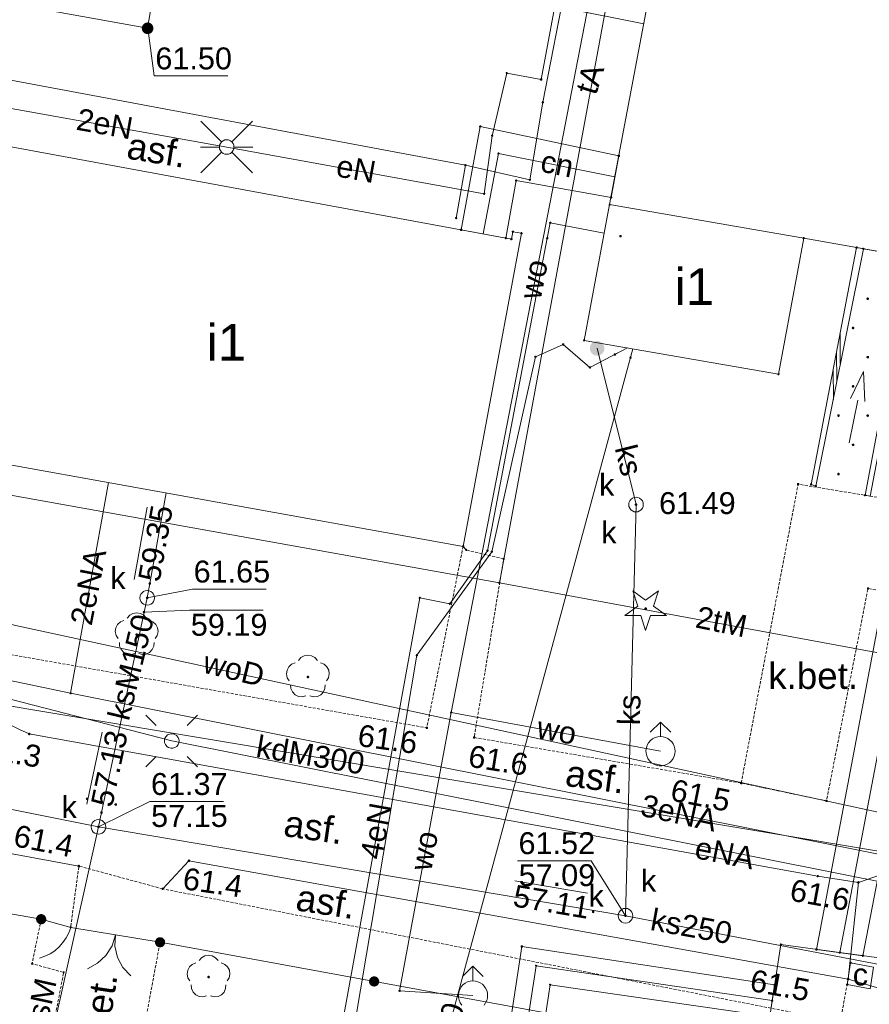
# Paper-space layout 'A-01 PLAN SYTUACYJNY' of a CAD drawing. Header units: millimetres. Extents: x 0 to 900, y 0 to 750.
# Tile 59 of 105: x 584 to 643, y 310 to 377. Entities that reach past the tile are written whole.
import ezdxf
from ezdxf.xclip import XClip

# ---------------------------------------------------------------- set-up
doc = ezdxf.new("R2010")
doc.units = ezdxf.units.MM
doc.header["$MEASUREMENT"] = 0
doc.header["$XCLIPFRAME"] = 0
doc.linetypes.add('PRZER2-1', pattern=[1.5, 1, -0.5])
doc.linetypes.add('PRZER3-1', pattern=[4000, 3000, -1000])
doc.layers.add('A_mapa_Nr_pióra__2', color=8, linetype='Continuous', lineweight=13)
doc.layers.add('A_podrys', color=7, linetype='Continuous')
doc.styles.add('STYL_AUTOMATYCZNY_1', font='arial.ttf')

# ---------------------------------------------------------------- blocks, each defined once
blk = doc.blocks.new('Rysunek_3_3', base_point=(-1239.757, 488.381))
at = {"layer": 'A_mapa_Nr_pióra__2', "linetype": 'Continuous', "lineweight": 13}
for points in [[(593.326, 377.276), (593.224, 377.3), (593.12, 377.297), (593.02, 377.267), (592.931, 377.212), (592.859, 377.136), (592.81, 377.044), (592.786, 376.942), (592.79, 376.838), (592.82, 376.738), (592.875, 376.649), (592.951, 376.577), (593.043, 376.528), (593.144, 376.504), (593.249, 376.507), (593.349, 376.538), (593.438, 376.593), (593.509, 376.669), (593.558, 376.761), (593.582, 376.862), (593.579, 376.967), (593.549, 377.067), (593.494, 377.155), (593.418, 377.227)], [(593.094, 376.902), (593.097, 376.879), (593.106, 376.857), (593.121, 376.839), (593.139, 376.824), (593.161, 376.815), (593.184, 376.812), (593.208, 376.815), (593.229, 376.824), (593.248, 376.839), (593.262, 376.857), (593.271, 376.879), (593.274, 376.902), (593.271, 376.925), (593.262, 376.947), (593.248, 376.966), (593.229, 376.98), (593.208, 376.989), (593.184, 376.992), (593.161, 376.989), (593.139, 376.98), (593.121, 376.966), (593.106, 376.947), (593.097, 376.925)], [(642.388, 358.389), (642.391, 358.366), (642.4, 358.344), (642.414, 358.325), (642.433, 358.311), (642.455, 358.302), (642.478, 358.299), (642.501, 358.302), (642.523, 358.311), (642.542, 358.325), (642.556, 358.344), (642.565, 358.366), (642.568, 358.389), (642.565, 358.412), (642.556, 358.434), (642.542, 358.453), (642.523, 358.467), (642.501, 358.476), (642.478, 358.479), (642.455, 358.476), (642.433, 358.467), (642.414, 358.453), (642.4, 358.434), (642.391, 358.412)], [(641.388, 356.389), (641.391, 356.366), (641.4, 356.344), (641.414, 356.325), (641.433, 356.311), (641.455, 356.302), (641.478, 356.299), (641.501, 356.302), (641.523, 356.311), (641.542, 356.325), (641.556, 356.344), (641.565, 356.366), (641.568, 356.389), (641.565, 356.412), (641.556, 356.434), (641.542, 356.453), (641.523, 356.467), (641.501, 356.476), (641.478, 356.479), (641.455, 356.476), (641.433, 356.467), (641.414, 356.453), (641.4, 356.434), (641.391, 356.412)], [(623.457, 354.995), (623.474, 354.866), (623.524, 354.745), (623.604, 354.642), (623.707, 354.562), (623.828, 354.513), (623.957, 354.495), (624.087, 354.513), (624.207, 354.562), (624.311, 354.642), (624.39, 354.745), (624.44, 354.866), (624.457, 354.995), (624.44, 355.125), (624.39, 355.245), (624.311, 355.349), (624.207, 355.428), (624.087, 355.478), (623.957, 355.495), (623.828, 355.478), (623.707, 355.428), (623.604, 355.349), (623.524, 355.245), (623.474, 355.125)], [(642.388, 354.389), (642.391, 354.366), (642.4, 354.344), (642.414, 354.325), (642.433, 354.311), (642.455, 354.302), (642.478, 354.299), (642.501, 354.302), (642.523, 354.311), (642.542, 354.325), (642.556, 354.344), (642.565, 354.366), (642.568, 354.389), (642.565, 354.412), (642.556, 354.434), (642.542, 354.453), (642.523, 354.467), (642.501, 354.476), (642.478, 354.479), (642.455, 354.476), (642.433, 354.467), (642.414, 354.453), (642.4, 354.434), (642.391, 354.412)], [(641.388, 352.389), (641.391, 352.366), (641.4, 352.344), (641.414, 352.325), (641.433, 352.311), (641.455, 352.302), (641.478, 352.299), (641.501, 352.302), (641.523, 352.311), (641.542, 352.325), (641.556, 352.344), (641.565, 352.366), (641.568, 352.389), (641.565, 352.412), (641.556, 352.434), (641.542, 352.453), (641.523, 352.467), (641.501, 352.476), (641.478, 352.479), (641.455, 352.476), (641.433, 352.467), (641.414, 352.453), (641.4, 352.434), (641.391, 352.412)], [(640.388, 350.389), (640.391, 350.366), (640.4, 350.344), (640.414, 350.325), (640.433, 350.311), (640.455, 350.302), (640.478, 350.299), (640.501, 350.302), (640.523, 350.311), (640.542, 350.325), (640.556, 350.344), (640.565, 350.366), (640.568, 350.389), (640.565, 350.412), (640.556, 350.434), (640.542, 350.453), (640.523, 350.467), (640.501, 350.476), (640.478, 350.479), (640.455, 350.476), (640.433, 350.467), (640.414, 350.453), (640.4, 350.434), (640.391, 350.412)], [(642.388, 350.389), (642.391, 350.366), (642.4, 350.344), (642.414, 350.325), (642.433, 350.311), (642.455, 350.302), (642.478, 350.299), (642.501, 350.302), (642.523, 350.311), (642.542, 350.325), (642.556, 350.344), (642.565, 350.366), (642.568, 350.389), (642.565, 350.412), (642.556, 350.434), (642.542, 350.453), (642.523, 350.467), (642.501, 350.476), (642.478, 350.479), (642.455, 350.476), (642.433, 350.467), (642.414, 350.453), (642.4, 350.434), (642.391, 350.412)], [(641.388, 348.389), (641.391, 348.366), (641.4, 348.344), (641.414, 348.325), (641.433, 348.311), (641.455, 348.302), (641.478, 348.299), (641.501, 348.302), (641.523, 348.311), (641.542, 348.325), (641.556, 348.344), (641.565, 348.366), (641.568, 348.389), (641.565, 348.412), (641.556, 348.434), (641.542, 348.453), (641.523, 348.467), (641.501, 348.476), (641.478, 348.479), (641.455, 348.476), (641.433, 348.467), (641.414, 348.453), (641.4, 348.434), (641.391, 348.412)], [(640.388, 346.389), (640.391, 346.366), (640.4, 346.344), (640.414, 346.325), (640.433, 346.311), (640.455, 346.302), (640.478, 346.299), (640.501, 346.302), (640.523, 346.311), (640.542, 346.325), (640.556, 346.344), (640.565, 346.366), (640.568, 346.389), (640.565, 346.412), (640.556, 346.434), (640.542, 346.453), (640.523, 346.467), (640.501, 346.476), (640.478, 346.479), (640.455, 346.476), (640.433, 346.467), (640.414, 346.453), (640.4, 346.434), (640.391, 346.412)], [(626.527, 344.295), (626.53, 344.272), (626.539, 344.25), (626.554, 344.232), (626.572, 344.218), (626.594, 344.209), (626.617, 344.205), (626.64, 344.209), (626.662, 344.218), (626.681, 344.232), (626.695, 344.25), (626.704, 344.272), (626.707, 344.295), (626.704, 344.319), (626.695, 344.34), (626.681, 344.359), (626.662, 344.373), (626.64, 344.382), (626.617, 344.385), (626.594, 344.382), (626.572, 344.373), (626.554, 344.359), (626.539, 344.34), (626.53, 344.319)], [(593.243, 338.897), (593.246, 338.874), (593.255, 338.852), (593.269, 338.834), (593.288, 338.82), (593.309, 338.811), (593.333, 338.807), (593.356, 338.811), (593.378, 338.82), (593.396, 338.834), (593.411, 338.852), (593.42, 338.874), (593.423, 338.897), (593.42, 338.921), (593.411, 338.942), (593.396, 338.961), (593.378, 338.975), (593.356, 338.984), (593.333, 338.987), (593.309, 338.984), (593.288, 338.975), (593.269, 338.961), (593.255, 338.942), (593.246, 338.921)], [(593.066, 337.913), (593.069, 337.89), (593.078, 337.868), (593.092, 337.85), (593.111, 337.835), (593.132, 337.826), (593.156, 337.823), (593.179, 337.826), (593.201, 337.835), (593.219, 337.85), (593.234, 337.868), (593.243, 337.89), (593.246, 337.913), (593.243, 337.937), (593.234, 337.958), (593.219, 337.977), (593.201, 337.991), (593.179, 338), (593.156, 338.003), (593.132, 338), (593.111, 337.991), (593.092, 337.977), (593.078, 337.958), (593.069, 337.937)], [(592.847, 336.938), (592.85, 336.915), (592.859, 336.893), (592.873, 336.874), (592.892, 336.86), (592.913, 336.851), (592.937, 336.848), (592.96, 336.851), (592.982, 336.86), (593, 336.874), (593.015, 336.893), (593.024, 336.915), (593.027, 336.938), (593.024, 336.961), (593.015, 336.983), (593, 337.002), (592.982, 337.016), (592.96, 337.025), (592.937, 337.028), (592.913, 337.025), (592.892, 337.016), (592.873, 337.002), (592.859, 336.983), (592.85, 336.961)], [(627.277, 337.085), (627.305, 337.09), (627.33, 337.103), (627.35, 337.123), (627.363, 337.148), (627.367, 337.175), (627.363, 337.203), (627.35, 337.228), (627.33, 337.248), (627.305, 337.261), (627.277, 337.265), (627.249, 337.261), (627.224, 337.248), (627.204, 337.228), (627.192, 337.203), (627.187, 337.175), (627.192, 337.148), (627.204, 337.123), (627.224, 337.103), (627.249, 337.09)], [(592.437, 335.305), (592.465, 335.31), (592.49, 335.323), (592.51, 335.343), (592.523, 335.368), (592.527, 335.395), (592.523, 335.423), (592.51, 335.448), (592.49, 335.468), (592.465, 335.481), (592.437, 335.485), (592.409, 335.481), (592.384, 335.468), (592.364, 335.448), (592.352, 335.423), (592.347, 335.395), (592.352, 335.368), (592.364, 335.343), (592.384, 335.323), (592.409, 335.31)], [(604.157, 332.405), (604.185, 332.41), (604.21, 332.423), (604.23, 332.443), (604.243, 332.468), (604.247, 332.495), (604.243, 332.523), (604.23, 332.548), (604.21, 332.568), (604.185, 332.581), (604.157, 332.585), (604.129, 332.581), (604.104, 332.568), (604.084, 332.548), (604.072, 332.523), (604.067, 332.495), (604.072, 332.468), (604.084, 332.443), (604.104, 332.423), (604.129, 332.41)], [(612.207, 329.015), (612.21, 328.992), (612.219, 328.97), (612.234, 328.952), (612.252, 328.938), (612.274, 328.929), (612.297, 328.925), (612.32, 328.929), (612.342, 328.938), (612.361, 328.952), (612.375, 328.97), (612.384, 328.992), (612.387, 329.015), (612.384, 329.039), (612.375, 329.06), (612.361, 329.079), (612.342, 329.093), (612.32, 329.102), (612.297, 329.105), (612.274, 329.102), (612.252, 329.093), (612.234, 329.079), (612.219, 329.06), (612.21, 329.039)], [(584.987, 328.595), (584.99, 328.572), (584.999, 328.55), (585.014, 328.532), (585.032, 328.518), (585.054, 328.509), (585.077, 328.505), (585.1, 328.509), (585.122, 328.518), (585.141, 328.532), (585.155, 328.55), (585.164, 328.572), (585.167, 328.595), (585.164, 328.619), (585.155, 328.64), (585.141, 328.659), (585.122, 328.673), (585.1, 328.682), (585.077, 328.685), (585.054, 328.682), (585.032, 328.673), (585.014, 328.659), (584.999, 328.64), (584.99, 328.619)], [(615.447, 328.355), (615.45, 328.332), (615.459, 328.31), (615.474, 328.292), (615.492, 328.278), (615.514, 328.269), (615.537, 328.265), (615.56, 328.269), (615.582, 328.278), (615.601, 328.292), (615.615, 328.31), (615.624, 328.332), (615.627, 328.355), (615.624, 328.379), (615.615, 328.4), (615.601, 328.419), (615.582, 328.433), (615.56, 328.442), (615.537, 328.445), (615.514, 328.442), (615.492, 328.433), (615.474, 328.419), (615.459, 328.4), (615.45, 328.379)], [(633.727, 325.235), (633.73, 325.212), (633.739, 325.19), (633.754, 325.172), (633.772, 325.158), (633.794, 325.149), (633.817, 325.145), (633.84, 325.149), (633.862, 325.158), (633.881, 325.172), (633.895, 325.19), (633.904, 325.212), (633.907, 325.235), (633.904, 325.259), (633.895, 325.28), (633.881, 325.299), (633.862, 325.313), (633.84, 325.322), (633.817, 325.325), (633.794, 325.322), (633.772, 325.313), (633.754, 325.299), (633.739, 325.28), (633.73, 325.259)], [(588.953, 324.155), (588.956, 324.132), (588.965, 324.11), (588.979, 324.092), (588.998, 324.077), (589.02, 324.068), (589.043, 324.065), (589.066, 324.068), (589.088, 324.077), (589.107, 324.092), (589.121, 324.11), (589.13, 324.132), (589.133, 324.155), (589.13, 324.179), (589.121, 324.2), (589.107, 324.219), (589.088, 324.233), (589.066, 324.242), (589.043, 324.245), (589.02, 324.242), (588.998, 324.233), (588.979, 324.219), (588.965, 324.2), (588.956, 324.179)], [(590.914, 323.767), (590.917, 323.744), (590.926, 323.722), (590.94, 323.703), (590.959, 323.689), (590.981, 323.68), (591.004, 323.677), (591.027, 323.68), (591.049, 323.689), (591.068, 323.703), (591.082, 323.722), (591.091, 323.744), (591.094, 323.767), (591.091, 323.79), (591.082, 323.812), (591.068, 323.831), (591.049, 323.845), (591.027, 323.854), (591.004, 323.857), (590.981, 323.854), (590.959, 323.845), (590.94, 323.831), (590.926, 323.812), (590.917, 323.79)], [(589.936, 323.214), (589.939, 323.191), (589.948, 323.169), (589.962, 323.15), (589.981, 323.136), (590.002, 323.127), (590.026, 323.124), (590.049, 323.127), (590.071, 323.136), (590.089, 323.15), (590.104, 323.169), (590.113, 323.191), (590.116, 323.214), (590.113, 323.237), (590.104, 323.259), (590.089, 323.278), (590.071, 323.292), (590.049, 323.301), (590.026, 323.304), (590.002, 323.301), (589.981, 323.292), (589.962, 323.278), (589.948, 323.259), (589.939, 323.237)], [(589.727, 322.235), (589.73, 322.212), (589.739, 322.19), (589.754, 322.172), (589.772, 322.158), (589.794, 322.149), (589.817, 322.145), (589.84, 322.149), (589.862, 322.158), (589.881, 322.172), (589.895, 322.19), (589.904, 322.212), (589.907, 322.235), (589.904, 322.259), (589.895, 322.28), (589.881, 322.299), (589.862, 322.313), (589.84, 322.322), (589.817, 322.325), (589.794, 322.322), (589.772, 322.313), (589.754, 322.299), (589.739, 322.28), (589.73, 322.259)], [(588.387, 319.555), (588.39, 319.532), (588.399, 319.51), (588.414, 319.492), (588.432, 319.478), (588.454, 319.469), (588.477, 319.465), (588.5, 319.469), (588.522, 319.478), (588.541, 319.492), (588.555, 319.51), (588.564, 319.532), (588.567, 319.555), (588.564, 319.579), (588.555, 319.6), (588.541, 319.619), (588.522, 319.633), (588.5, 319.642), (588.477, 319.645), (588.454, 319.642), (588.432, 319.633), (588.414, 319.619), (588.399, 319.6), (588.39, 319.579)], [(595.927, 319.915), (595.93, 319.892), (595.939, 319.87), (595.954, 319.852), (595.972, 319.838), (595.994, 319.829), (596.017, 319.825), (596.04, 319.829), (596.062, 319.838), (596.081, 319.852), (596.095, 319.87), (596.104, 319.892), (596.107, 319.915), (596.104, 319.939), (596.095, 319.96), (596.081, 319.979), (596.062, 319.993), (596.04, 320.002), (596.017, 320.005), (595.994, 320.002), (595.972, 319.993), (595.954, 319.979), (595.939, 319.96), (595.93, 319.939)], [(641.747, 318.435), (641.75, 318.412), (641.759, 318.39), (641.774, 318.372), (641.792, 318.358), (641.814, 318.349), (641.837, 318.345), (641.86, 318.349), (641.882, 318.358), (641.901, 318.372), (641.915, 318.39), (641.924, 318.412), (641.927, 318.435), (641.924, 318.459), (641.915, 318.48), (641.901, 318.499), (641.882, 318.513), (641.86, 318.522), (641.837, 318.525), (641.814, 318.522), (641.792, 318.513), (641.774, 318.499), (641.759, 318.48), (641.75, 318.459)], [(585.958, 316.26), (585.866, 316.264), (585.777, 316.244), (585.696, 316.202), (585.629, 316.14), (585.58, 316.063), (585.552, 315.976), (585.549, 315.885), (585.568, 315.795), (585.611, 315.714), (585.673, 315.647), (585.75, 315.598), (585.837, 315.571), (585.928, 315.567), (586.017, 315.587), (586.098, 315.629), (586.166, 315.691), (586.215, 315.768), (586.242, 315.855), (586.246, 315.946), (586.226, 316.036), (586.184, 316.117), (586.122, 316.184), (586.045, 316.233)], [(623.593, 316.417), (623.596, 316.394), (623.605, 316.372), (623.62, 316.353), (623.638, 316.339), (623.66, 316.33), (623.683, 316.327), (623.707, 316.33), (623.728, 316.339), (623.747, 316.353), (623.761, 316.372), (623.77, 316.394), (623.773, 316.417), (623.77, 316.44), (623.761, 316.462), (623.747, 316.481), (623.728, 316.495), (623.707, 316.504), (623.683, 316.507), (623.66, 316.504), (623.638, 316.495), (623.62, 316.481), (623.605, 316.462), (623.596, 316.44)], [(625.807, 316.155), (625.81, 316.132), (625.819, 316.11), (625.834, 316.092), (625.852, 316.078), (625.874, 316.069), (625.897, 316.065), (625.92, 316.069), (625.942, 316.078), (625.961, 316.092), (625.975, 316.11), (625.984, 316.132), (625.987, 316.155), (625.984, 316.179), (625.975, 316.2), (625.961, 316.219), (625.942, 316.233), (625.92, 316.242), (625.897, 316.245), (625.874, 316.242), (625.852, 316.233), (625.834, 316.219), (625.819, 316.2), (625.81, 316.179)], [(594.1, 314.68), (594.009, 314.684), (593.92, 314.665), (593.838, 314.623), (593.771, 314.562), (593.721, 314.485), (593.693, 314.398), (593.688, 314.307), (593.708, 314.218), (593.749, 314.137), (593.811, 314.069), (593.887, 314.019), (593.974, 313.991), (594.065, 313.987), (594.155, 314.006), (594.236, 314.047), (594.304, 314.109), (594.353, 314.186), (594.381, 314.272), (594.386, 314.364), (594.367, 314.453), (594.325, 314.534), (594.264, 314.602), (594.187, 314.652)], [(597.357, 311.865), (597.385, 311.87), (597.41, 311.883), (597.43, 311.903), (597.443, 311.928), (597.447, 311.955), (597.443, 311.983), (597.43, 312.008), (597.41, 312.028), (597.385, 312.041), (597.357, 312.045), (597.329, 312.041), (597.304, 312.028), (597.284, 312.008), (597.272, 311.983), (597.267, 311.955), (597.272, 311.928), (597.284, 311.903), (597.304, 311.883), (597.329, 311.87)], [(608.753, 311.999), (608.661, 312.004), (608.572, 311.985), (608.491, 311.943), (608.423, 311.882), (608.373, 311.805), (608.345, 311.718), (608.341, 311.627), (608.36, 311.537), (608.402, 311.456), (608.463, 311.388), (608.54, 311.339), (608.627, 311.311), (608.718, 311.306), (608.807, 311.325), (608.889, 311.367), (608.956, 311.428), (609.006, 311.505), (609.034, 311.592), (609.038, 311.683), (609.019, 311.773), (608.978, 311.854), (608.916, 311.922), (608.84, 311.971)], [(608.753, 311.999), (608.661, 312.004), (608.572, 311.985), (608.491, 311.943), (608.423, 311.882), (608.373, 311.805), (608.345, 311.718), (608.341, 311.627), (608.36, 311.537), (608.402, 311.456), (608.463, 311.388), (608.54, 311.339), (608.627, 311.311), (608.718, 311.306), (608.807, 311.325), (608.889, 311.367), (608.956, 311.428), (609.006, 311.505), (609.034, 311.592), (609.038, 311.683), (609.019, 311.773), (608.978, 311.854), (608.916, 311.922), (608.84, 311.971)], [(641.047, 311.815), (641.05, 311.792), (641.059, 311.77), (641.074, 311.752), (641.092, 311.738), (641.114, 311.729), (641.137, 311.725), (641.16, 311.729), (641.182, 311.738), (641.201, 311.752), (641.215, 311.77), (641.224, 311.792), (641.227, 311.815), (641.224, 311.839), (641.215, 311.86), (641.201, 311.879), (641.182, 311.893), (641.16, 311.902), (641.137, 311.905), (641.114, 311.902), (641.092, 311.893), (641.074, 311.879), (641.059, 311.86), (641.05, 311.839)]]:
    blk.add_hatch(color=8, dxfattribs=at).paths.add_polyline_path(points)
at = {"layer": 'A_mapa_Nr_pióra__2', "color": 8, "linetype": 'PRZER3-1', "lineweight": 13, "ltscale": 0.2, "flags": 128}
blk.add_lwpolyline([(661.477, 435.155), (664.217, 453.295), (671.337, 451.955, -0.13467), (675.457, 449.755, -0.142634), (679.717, 436.655), (679.497, 431.135), (680.337, 409.375), (679.837, 400.895), (675.377, 380.895), (662.237, 329.635, -0.127097), (647.897, 320.535), (641.837, 318.435)], format="xyb", dxfattribs=at)
at = {"layer": 'A_mapa_Nr_pióra__2', "color": 8, "linetype": 'Continuous', "lineweight": 13, "ltscale": 0.2, "flags": 128}
for points in [[(638.757, 438.655), (665.117, 433.955), (651.377, 360.175), (638.097, 362.535), (624.813, 364.832)], [(617.722, 373.822), (617.722, 373.854), (617.751, 373.883), (617.783, 373.883), (617.812, 373.854), (617.812, 373.822), (617.783, 373.793), (617.751, 373.793)], [(620.081, 373.382), (620.081, 373.414), (620.11, 373.443), (620.142, 373.443), (620.171, 373.414), (620.171, 373.382), (620.142, 373.353), (620.11, 373.353)], [(620.192, 371.82), (620.192, 371.851), (620.221, 371.88), (620.253, 371.88), (620.282, 371.851), (620.282, 371.82), (620.253, 371.79), (620.221, 371.79)], [(614.647, 363.104), (615.955, 370.184), (625.444, 368.173), (624.906, 365.324), (618.422, 366.474), (617.695, 362.541)], [(615.91, 370.168), (615.91, 370.2), (615.939, 370.229), (615.971, 370.229), (616, 370.2), (616, 370.168), (615.971, 370.139), (615.939, 370.139)], [(582.183, 369.444), (582.773, 369.336), (582.713, 369.002), (618.089, 362.468), (618.185, 362.978), (618.775, 362.868), (614.782, 341.438), (578.308, 348.003)], [(616.719, 369.533), (616.719, 369.565), (616.748, 369.594), (616.78, 369.594), (616.809, 369.565), (616.809, 369.533), (616.78, 369.504), (616.748, 369.504)], [(598.597, 369.275), (598.727, 369.258), (598.847, 369.208), (598.951, 369.129), (599.03, 369.025), (599.08, 368.905), (599.097, 368.775), (599.08, 368.646), (599.03, 368.525), (598.951, 368.422), (598.847, 368.342), (598.727, 368.293), (598.597, 368.275), (598.468, 368.293), (598.347, 368.342), (598.244, 368.422), (598.164, 368.525), (598.114, 368.646), (598.097, 368.775), (598.114, 368.905), (598.164, 369.025), (598.244, 369.129), (598.347, 369.208), (598.468, 369.258)], [(617.149, 368.305), (617.149, 368.337), (617.178, 368.366), (617.21, 368.366), (617.239, 368.337), (617.239, 368.305), (617.21, 368.276), (617.178, 368.276)], [(625.399, 368.158), (625.399, 368.189), (625.428, 368.218), (625.46, 368.218), (625.489, 368.189), (625.489, 368.158), (625.46, 368.128), (625.428, 368.128)], [(614.892, 367.52), (614.892, 367.551), (614.921, 367.58), (614.953, 367.58), (614.982, 367.551), (614.982, 367.52), (614.953, 367.49), (614.921, 367.49)], [(618.377, 366.458), (618.377, 366.49), (618.406, 366.519), (618.438, 366.519), (618.467, 366.49), (618.467, 366.458), (618.438, 366.429), (618.406, 366.429)], [(619.312, 366.52), (619.312, 366.551), (619.341, 366.58), (619.373, 366.58), (619.402, 366.551), (619.402, 366.52), (619.373, 366.49), (619.341, 366.49)], [(616.183, 365.564), (616.183, 365.596), (616.212, 365.625), (616.244, 365.625), (616.273, 365.596), (616.273, 365.564), (616.244, 365.535), (616.212, 365.535)], [(624.861, 365.308), (624.861, 365.339), (624.89, 365.369), (624.922, 365.369), (624.951, 365.339), (624.951, 365.308), (624.922, 365.279), (624.89, 365.279)], [(624.813, 364.832), (638.097, 362.535), (636.377, 353.235), (623.057, 355.535)], [(624.768, 364.816), (624.768, 364.848), (624.797, 364.877), (624.829, 364.877), (624.858, 364.848), (624.858, 364.816), (624.829, 364.787), (624.797, 364.787)], [(614.252, 363.9), (614.252, 363.931), (614.281, 363.96), (614.313, 363.96), (614.342, 363.931), (614.342, 363.9), (614.313, 363.87), (614.281, 363.87)], [(620.702, 363.578), (620.702, 363.61), (620.731, 363.639), (620.763, 363.639), (620.792, 363.61), (620.792, 363.578), (620.763, 363.549), (620.731, 363.549)], [(614.602, 363.088), (614.602, 363.12), (614.631, 363.149), (614.663, 363.149), (614.692, 363.12), (614.692, 363.088), (614.663, 363.059), (614.631, 363.059)], [(618.14, 362.962), (618.14, 362.994), (618.169, 363.023), (618.201, 363.023), (618.23, 362.994), (618.23, 362.962), (618.201, 362.933), (618.169, 362.933)], [(618.73, 362.852), (618.73, 362.884), (618.759, 362.913), (618.79, 362.913), (618.82, 362.884), (618.82, 362.852), (618.79, 362.823), (618.759, 362.823)], [(625.511, 362.658), (625.511, 362.69), (625.541, 362.719), (625.572, 362.719), (625.601, 362.69), (625.601, 362.658), (625.572, 362.629), (625.541, 362.629)], [(617.65, 362.525), (617.65, 362.557), (617.679, 362.586), (617.711, 362.586), (617.74, 362.557), (617.74, 362.525), (617.711, 362.496), (617.679, 362.496)], [(618.044, 362.452), (618.044, 362.484), (618.073, 362.513), (618.105, 362.513), (618.134, 362.484), (618.134, 362.452), (618.105, 362.423), (618.073, 362.423)], [(620.5, 362.522), (620.5, 362.554), (620.529, 362.583), (620.56, 362.583), (620.59, 362.554), (620.59, 362.522), (620.56, 362.493), (620.529, 362.493)], [(638.052, 362.52), (638.052, 362.551), (638.081, 362.58), (638.113, 362.58), (638.142, 362.551), (638.142, 362.52), (638.113, 362.49), (638.081, 362.49)], [(641.719, 361.892), (638.597, 345.675), (638.917, 345.555), (642.179, 361.81)], [(641.674, 361.876), (641.674, 361.908), (641.703, 361.937), (641.735, 361.937), (641.764, 361.908), (641.764, 361.876), (641.735, 361.847), (641.703, 361.847)], [(642.134, 361.794), (642.134, 361.826), (642.163, 361.855), (642.195, 361.855), (642.224, 361.826), (642.224, 361.794), (642.195, 361.765), (642.163, 361.765)], [(638.976, 313.845), (647.87, 360.799), (651.18, 360.21), (642.145, 313.417)], [(648.625, 360.665), (647.897, 357.435), (645.157, 357.975), (642.657, 344.875), (642.297, 344.935), (644.857, 358.515), (647.477, 358.115), (648.039, 360.769)], [(621.586, 355.247), (621.586, 355.279), (621.615, 355.308), (621.647, 355.308), (621.676, 355.279), (621.676, 355.247), (621.647, 355.218), (621.615, 355.218)], [(623.012, 355.52), (623.012, 355.551), (623.041, 355.58), (623.073, 355.58), (623.102, 355.551), (623.102, 355.52), (623.073, 355.49), (623.041, 355.49)], [(625.119, 354.554), (625.119, 354.585), (625.148, 354.615), (625.18, 354.615), (625.209, 354.585), (625.209, 354.554), (625.18, 354.525), (625.148, 354.525)], [(619.686, 354.398), (619.686, 354.429), (619.716, 354.459), (619.747, 354.459), (619.776, 354.429), (619.776, 354.398), (619.747, 354.369), (619.716, 354.369)], [(626.199, 354.342), (626.199, 354.373), (626.228, 354.403), (626.26, 354.403), (626.289, 354.373), (626.289, 354.342), (626.26, 354.313), (626.228, 354.313)], [(623.416, 353.665), (623.416, 353.697), (623.445, 353.726), (623.477, 353.726), (623.506, 353.697), (623.506, 353.665), (623.477, 353.636), (623.445, 353.636)], [(636.332, 353.22), (636.332, 353.251), (636.361, 353.28), (636.393, 353.28), (636.422, 353.251), (636.422, 353.22), (636.393, 353.19), (636.361, 353.19)], [(637.672, 345.68), (637.672, 345.711), (637.701, 345.74), (637.733, 345.74), (637.762, 345.711), (637.762, 345.68), (637.733, 345.65), (637.701, 345.65)], [(638.552, 345.66), (638.552, 345.691), (638.581, 345.72), (638.613, 345.72), (638.642, 345.691), (638.642, 345.66), (638.613, 345.63), (638.581, 345.63)], [(638.872, 345.54), (638.872, 345.571), (638.901, 345.6), (638.933, 345.6), (638.962, 345.571), (638.962, 345.54), (638.933, 345.51), (638.901, 345.51)], [(626.617, 344.795), (626.747, 344.778), (626.867, 344.728), (626.971, 344.649), (627.05, 344.545), (627.1, 344.425), (627.117, 344.295), (627.1, 344.166), (627.05, 344.045), (626.971, 343.942), (626.867, 343.862), (626.747, 343.813), (626.617, 343.795), (626.488, 343.813), (626.367, 343.862), (626.264, 343.942), (626.184, 344.045), (626.134, 344.166), (626.117, 344.295), (626.134, 344.425), (626.184, 344.545), (626.264, 344.649), (626.367, 344.728), (626.488, 344.778)], [(626.617, 344.795), (626.747, 344.778), (626.867, 344.728), (626.971, 344.649), (627.05, 344.545), (627.1, 344.425), (627.117, 344.295), (627.1, 344.166), (627.05, 344.045), (626.971, 343.942), (626.867, 343.862), (626.747, 343.813), (626.617, 343.795), (626.488, 343.813), (626.367, 343.862), (626.264, 343.942), (626.184, 344.045), (626.134, 344.166), (626.117, 344.295), (626.134, 344.425), (626.184, 344.545), (626.264, 344.649), (626.367, 344.728), (626.488, 344.778)], [(642.252, 344.92), (642.252, 344.951), (642.281, 344.98), (642.313, 344.98), (642.342, 344.951), (642.342, 344.92), (642.313, 344.89), (642.281, 344.89)], [(614.737, 341.422), (614.737, 341.454), (614.766, 341.483), (614.798, 341.483), (614.827, 341.454), (614.827, 341.422), (614.798, 341.393), (614.766, 341.393)], [(614.952, 341.18), (614.952, 341.211), (614.981, 341.24), (615.013, 341.24), (615.042, 341.211), (615.042, 341.18), (615.013, 341.15), (614.981, 341.15)], [(616.41, 341.121), (616.41, 341.153), (616.439, 341.182), (616.471, 341.182), (616.5, 341.153), (616.5, 341.121), (616.471, 341.092), (616.439, 341.092)], [(616.703, 341.056), (616.703, 341.088), (616.732, 341.117), (616.764, 341.117), (616.793, 341.088), (616.793, 341.056), (616.764, 341.027), (616.732, 341.027)], [(617.512, 340.56), (617.512, 340.591), (617.541, 340.62), (617.573, 340.62), (617.602, 340.591), (617.602, 340.56), (617.573, 340.53), (617.541, 340.53)], [(593.156, 338.413), (593.285, 338.396), (593.406, 338.346), (593.509, 338.267), (593.589, 338.163), (593.639, 338.043), (593.656, 337.913), (593.639, 337.784), (593.589, 337.663), (593.509, 337.56), (593.406, 337.48), (593.285, 337.43), (593.156, 337.413), (593.026, 337.43), (592.906, 337.48), (592.802, 337.56), (592.723, 337.663), (592.673, 337.784), (592.656, 337.913), (592.673, 338.043), (592.723, 338.163), (592.802, 338.267), (592.906, 338.346), (593.026, 338.396)], [(593.292, 338.88), (593.292, 338.911), (593.321, 338.94), (593.353, 338.94), (593.382, 338.911), (593.382, 338.88), (593.353, 338.85), (593.321, 338.85)], [(617.221, 338.925), (617.221, 338.957), (617.25, 338.986), (617.282, 338.986), (617.311, 338.957), (617.311, 338.925), (617.282, 338.896), (617.25, 338.896)], [(627.822, 337.353), (628.704, 336.712), (627.614, 336.712), (627.277, 335.675), (626.94, 336.712), (625.851, 336.712), (626.732, 337.353), (626.395, 338.389), (627.277, 337.748), (628.159, 338.389)], [(642.452, 338.54), (642.452, 338.571), (642.481, 338.6), (642.513, 338.6), (642.542, 338.571), (642.542, 338.54), (642.513, 338.51), (642.481, 338.51)], [(611.765, 337.893), (611.765, 337.925), (611.794, 337.954), (611.826, 337.954), (611.855, 337.925), (611.855, 337.893), (611.826, 337.864), (611.794, 337.864)], [(613.825, 337.498), (613.825, 337.53), (613.854, 337.559), (613.886, 337.559), (613.915, 337.53), (613.915, 337.498), (613.886, 337.469), (613.854, 337.469)], [(592.892, 336.92), (592.892, 336.951), (592.921, 336.98), (592.953, 336.98), (592.982, 336.951), (592.982, 336.92), (592.953, 336.89), (592.921, 336.89)], [(611.566, 333.966), (611.566, 333.998), (611.595, 334.027), (611.627, 334.027), (611.656, 333.998), (611.656, 333.966), (611.627, 333.937), (611.595, 333.937)], [(587.87, 331.362), (587.87, 331.394), (587.899, 331.423), (587.931, 331.423), (587.96, 331.394), (587.96, 331.362), (587.931, 331.333), (587.899, 331.333)], [(613.912, 330.04), (613.912, 330.071), (613.941, 330.1), (613.973, 330.1), (614.002, 330.071), (614.002, 330.04), (613.973, 330.01), (613.941, 330.01)], [(594.837, 328.615), (595.008, 328.585), (595.159, 328.498), (595.27, 328.365), (595.32, 328.245), (595.337, 328.115), (595.32, 327.986), (595.27, 327.865), (595.177, 327.749), (595.054, 327.665), (594.912, 327.621), (594.763, 327.621), (594.62, 327.665), (594.497, 327.749), (594.404, 327.865), (594.35, 328.004), (594.339, 328.153), (594.372, 328.298), (594.446, 328.427), (594.556, 328.529), (594.69, 328.593)], [(628.297, 328.415), (628.471, 328.4), (628.639, 328.355), (628.797, 328.282), (628.94, 328.182), (629.063, 328.058), (629.163, 327.915), (629.237, 327.757), (629.282, 327.589), (629.297, 327.415), (629.282, 327.242), (629.237, 327.073), (629.163, 326.915), (629.053, 326.761), (628.915, 326.629), (628.755, 326.527), (628.579, 326.456), (628.392, 326.42), (628.202, 326.42), (628.015, 326.456), (627.839, 326.527), (627.679, 326.629), (627.541, 326.761), (627.431, 326.915), (627.352, 327.088), (627.307, 327.273), (627.298, 327.463), (627.325, 327.651), (627.388, 327.831), (627.483, 327.996), (627.607, 328.139), (627.757, 328.257), (627.926, 328.344), (628.108, 328.397)], [(639.612, 324), (639.612, 324.031), (639.641, 324.06), (639.673, 324.06), (639.702, 324.031), (639.702, 324), (639.673, 323.97), (639.641, 323.97)], [(589.972, 323.2), (589.972, 323.231), (590.001, 323.26), (590.033, 323.26), (590.062, 323.231), (590.062, 323.2), (590.033, 323.17), (590.001, 323.17)], [(589.817, 322.735), (589.947, 322.718), (590.067, 322.668), (590.171, 322.589), (590.25, 322.485), (590.3, 322.365), (590.317, 322.235), (590.3, 322.106), (590.25, 321.985), (590.171, 321.882), (590.067, 321.802), (589.947, 321.753), (589.817, 321.735), (589.688, 321.753), (589.567, 321.802), (589.464, 321.882), (589.384, 321.985), (589.334, 322.106), (589.317, 322.235), (589.334, 322.365), (589.384, 322.485), (589.464, 322.589), (589.567, 322.668), (589.688, 322.718)], [(589.817, 322.735), (589.947, 322.718), (590.067, 322.668), (590.171, 322.589), (590.25, 322.485), (590.3, 322.365), (590.317, 322.235), (590.3, 322.106), (590.25, 321.985), (590.171, 321.882), (590.067, 321.802), (589.947, 321.753), (589.817, 321.735), (589.688, 321.753), (589.567, 321.802), (589.464, 321.882), (589.384, 321.985), (589.334, 322.106), (589.317, 322.235), (589.334, 322.365), (589.384, 322.485), (589.464, 322.589), (589.567, 322.668), (589.688, 322.718)], [(639.012, 318.84), (639.012, 318.871), (639.041, 318.9), (639.073, 318.9), (639.102, 318.871), (639.102, 318.84), (639.073, 318.81), (639.041, 318.81)], [(594.172, 317.98), (594.172, 318.011), (594.201, 318.04), (594.233, 318.04), (594.262, 318.011), (594.262, 317.98), (594.233, 317.95), (594.201, 317.95)], [(625.897, 316.655), (626.027, 316.638), (626.147, 316.588), (626.251, 316.509), (626.33, 316.405), (626.38, 316.285), (626.397, 316.155), (626.38, 316.026), (626.33, 315.905), (626.251, 315.802), (626.147, 315.722), (626.027, 315.673), (625.897, 315.655), (625.768, 315.673), (625.647, 315.722), (625.544, 315.802), (625.464, 315.905), (625.414, 316.026), (625.397, 316.155), (625.414, 316.285), (625.464, 316.405), (625.544, 316.509), (625.647, 316.588), (625.768, 316.638)], [(625.897, 316.655), (626.027, 316.638), (626.147, 316.588), (626.251, 316.509), (626.33, 316.405), (626.38, 316.285), (626.397, 316.155), (626.38, 316.026), (626.33, 315.905), (626.251, 315.802), (626.147, 315.722), (626.027, 315.673), (625.897, 315.655), (625.768, 315.673), (625.647, 315.722), (625.544, 315.802), (625.464, 315.905), (625.414, 316.026), (625.397, 316.155), (625.414, 316.285), (625.464, 316.405), (625.544, 316.509), (625.647, 316.588), (625.768, 316.638)], [(585.852, 315.9), (585.852, 315.931), (585.881, 315.96), (585.913, 315.96), (585.942, 315.931), (585.942, 315.9), (585.913, 315.87), (585.881, 315.87)], [(587.872, 315.34), (587.872, 315.371), (587.901, 315.4), (587.933, 315.4), (587.962, 315.371), (587.962, 315.34), (587.933, 315.31), (587.901, 315.31)], [(593.992, 314.32), (593.992, 314.351), (594.021, 314.38), (594.053, 314.38), (594.082, 314.351), (594.082, 314.32), (594.053, 314.29), (594.021, 314.29)], [(618.756, 314.031), (618.756, 314.062), (618.785, 314.091), (618.817, 314.091), (618.846, 314.062), (618.846, 314.031), (618.817, 314.001), (618.785, 314.001)], [(636.52, 314.176), (643.927, 313.177), (642.849, 306.058), (635.461, 307.176)], [(636.475, 314.16), (636.475, 314.192), (636.504, 314.221), (636.536, 314.221), (636.565, 314.192), (636.565, 314.16), (636.536, 314.131), (636.504, 314.131)], [(595.857, 305.53), (598.109, 305.055), (617.05, 302.478), (618.801, 314.046), (636.104, 311.428), (635.775, 309.252), (620.731, 311.428), (618.985, 299.894), (597.635, 302.805)], [(638.931, 313.829), (638.931, 313.861), (638.96, 313.89), (638.992, 313.89), (639.021, 313.861), (639.021, 313.829), (638.992, 313.8), (638.96, 313.8)], [(640.515, 313.615), (640.515, 313.647), (640.544, 313.676), (640.576, 313.676), (640.605, 313.647), (640.605, 313.615), (640.576, 313.586), (640.544, 313.586)], [(642.1, 313.401), (642.1, 313.433), (642.129, 313.462), (642.16, 313.462), (642.19, 313.433), (642.19, 313.401), (642.16, 313.372), (642.129, 313.372)], [(585.232, 312.86), (585.232, 312.891), (585.261, 312.92), (585.293, 312.92), (585.322, 312.891), (585.322, 312.86), (585.293, 312.83), (585.261, 312.83)], [(619.727, 312.713), (619.727, 312.745), (619.756, 312.774), (619.788, 312.774), (619.817, 312.745), (619.817, 312.713), (619.788, 312.684), (619.756, 312.684)], [(641.303, 312.927), (642.875, 312.626), (642.651, 311.141), (641.08, 311.443)], [(641.258, 312.911), (641.258, 312.943), (641.287, 312.972), (641.319, 312.972), (641.348, 312.943), (641.348, 312.911), (641.319, 312.882), (641.287, 312.882)], [(587.392, 312.26), (587.392, 312.291), (587.421, 312.32), (587.453, 312.32), (587.482, 312.291), (587.482, 312.26), (587.453, 312.23), (587.421, 312.23)], [(620.686, 311.412), (620.686, 311.444), (620.715, 311.473), (620.747, 311.473), (620.776, 311.444), (620.776, 311.412), (620.747, 311.383), (620.715, 311.383)], [(636.059, 311.412), (636.059, 311.444), (636.088, 311.473), (636.12, 311.473), (636.149, 311.444), (636.149, 311.412), (636.12, 311.383), (636.088, 311.383)], [(641.035, 311.427), (641.035, 311.459), (641.064, 311.488), (641.096, 311.488), (641.125, 311.459), (641.125, 311.427), (641.096, 311.398), (641.064, 311.398)], [(610.392, 311), (610.392, 311.031), (610.421, 311.06), (610.453, 311.06), (610.482, 311.031), (610.482, 311), (610.453, 310.97), (610.421, 310.97)], [(635.895, 310.324), (635.895, 310.356), (635.924, 310.385), (635.955, 310.385), (635.985, 310.356), (635.985, 310.324), (635.955, 310.295), (635.924, 310.295)]]:
    blk.add_lwpolyline(points, close=True, dxfattribs=at)
for points in [[(598.597, 368.775), (616.228, 365.58), (616.764, 369.549), (617.767, 373.838), (620.126, 373.398), (623.167, 389.716)], [(629.285, 388.507), (625.437, 389.255), (613.957, 330.055)], [(623.477, 388.475), (620.237, 371.835)], [(571.451, 339.72), (574.81, 356.76), (578.916, 379.481), (593.184, 376.902), (593.877, 380.995), (594.492, 383.727)], [(627.151, 377.212), (594.492, 383.727)], [(628.191, 382.715), (625.469, 383.25), (617.266, 338.941)], [(593.189, 376.919), (593.636, 373.641), (598.676, 373.641)], [(575.651, 348.481), (576.877, 352.915), (576.902, 358.22), (579.264, 357.793), (581.791, 371.772), (598.597, 368.775)], [(598.244, 369.129), (596.829, 370.543)], [(598.951, 369.129), (600.365, 370.543)], [(598.097, 368.775), (596.797, 368.775)], [(599.097, 368.775), (600.397, 368.775)], [(598.244, 368.422), (596.829, 367.008)], [(598.951, 368.422), (600.365, 367.008)], [(616.162, 362.824), (617.194, 368.321), (625.173, 366.739)], [(624.446, 362.886), (620.747, 363.594), (620.545, 362.538), (616.455, 341.137), (613.87, 337.514), (611.81, 337.909), (602.559, 287.021), (595.529, 288.573)], [(638.917, 345.555), (642.179, 361.81), (648.039, 360.769), (647.477, 358.115), (644.857, 358.515), (642.297, 344.935)], [(649.525, 360.505), (640.56, 313.631)], [(640.584, 355.993), (640.6, 353.953)], [(625.164, 354.57), (626.032, 355.022), (623.461, 353.681), (621.631, 355.263), (619.731, 354.414), (616.748, 341.072), (611.611, 333.982), (603.544, 286.015), (603.344, 285.027)], [(594.038, 281.15), (605.753, 278.779), (626.406, 354.957), (626.244, 354.358)], [(623.957, 354.995), (626.617, 344.295)], [(640.347, 354.766), (640.364, 352.726)], [(640.111, 353.538), (640.128, 351.498)], [(642.285, 351.356), (642.194, 353.415), (641.305, 351.555)], [(641.197, 348.515), (641.795, 351.455)], [(577.945, 345.996), (617.266, 338.941), (677.064, 327.897), (670.336, 298.539)], [(590.512, 345.806), (587.915, 331.378)], [(594.449, 345.098), (593.337, 338.895), (593.156, 337.913), (592.937, 336.935), (590.017, 323.215), (589.817, 322.235)], [(587.915, 331.378), (556.674, 337.935), (530.99, 341.4), (523.577, 344.095)], [(592.267, 339.159), (593.16, 344.119)], [(626.617, 344.295), (625.897, 316.155)], [(664.336, 319.148), (651.212, 321.505), (584.046, 336.05), (571.451, 339.72)], [(593.156, 337.913), (596.255, 338.515), (601.295, 338.515)], [(592.937, 336.938), (596.054, 337.062), (601.094, 337.062)], [(591.165, 335.127), (591.028, 335.347), (590.974, 335.602), (591.011, 335.859), (591.133, 336.088), (591.325, 336.263), (591.566, 336.36)], [(591.789, 336.522), (591.956, 336.721), (592.181, 336.85), (592.437, 336.895), (592.693, 336.85), (592.918, 336.721), (593.086, 336.522)], [(593.308, 336.36), (593.549, 336.263), (593.742, 336.088), (593.864, 335.859), (593.9, 335.602), (593.846, 335.347), (593.709, 335.127)], [(592.3, 334.103), (592.047, 334.04), (591.789, 334.068), (591.556, 334.182), (591.375, 334.369), (591.269, 334.606), (591.25, 334.865)], [(593.624, 334.865), (593.605, 334.606), (593.499, 334.369), (593.319, 334.182), (593.085, 334.068), (592.827, 334.04), (592.575, 334.103)], [(603.509, 333.622), (603.676, 333.821), (603.901, 333.95), (604.157, 333.995), (604.413, 333.95), (604.638, 333.821), (604.806, 333.622)], [(667.817, 316.455), (666.837, 316.615), (565.117, 333.615)], [(602.885, 332.227), (602.748, 332.447), (602.694, 332.702), (602.731, 332.959), (602.853, 333.188), (603.045, 333.363), (603.286, 333.46)], [(605.028, 333.46), (605.269, 333.363), (605.462, 333.188), (605.584, 332.959), (605.62, 332.702), (605.566, 332.447), (605.429, 332.227)], [(604.02, 331.203), (603.767, 331.14), (603.509, 331.168), (603.276, 331.282), (603.095, 331.469), (602.989, 331.706), (602.97, 331.965)], [(605.344, 331.965), (605.325, 331.706), (605.219, 331.469), (605.039, 331.282), (604.805, 331.168), (604.547, 331.14), (604.295, 331.203)], [(582.44, 331.327), (594.837, 328.115), (644.381, 318.259), (670.05, 313.604), (666.046, 288.003)], [(587.915, 331.378), (671.053, 314.83), (667.113, 292.04)], [(593.069, 329.883), (593.777, 329.176)], [(596.605, 329.883), (595.898, 329.176)], [(613.957, 330.055), (610.437, 311.015), (615.457, 310.695)], [(613.957, 330.055), (628.297, 327.415)], [(627.59, 328.708), (628.297, 329.415), (629.004, 328.708)], [(628.297, 328.415), (628.297, 329.415)], [(559.097, 328.395), (560.077, 328.195), (589.817, 322.235)], [(589.028, 323.788), (590.074, 328.718)], [(593.069, 326.348), (593.777, 327.055)], [(596.605, 326.348), (595.898, 327.055)], [(588.477, 319.555), (554.037, 325.915)], [(589.817, 322.235), (593.337, 323.972), (598.377, 323.972)], [(587.148, 286.815), (585.257, 301.775), (589.817, 322.235)], [(589.817, 322.235), (625.897, 316.155)], [(626.837, 227.915), (540.817, 241.035), (556.537, 321.055), (585.897, 315.915)], [(625.897, 316.155), (623.536, 319.921), (618.496, 319.921)], [(618.326, 318.542), (623.296, 317.704)], [(625.897, 316.155), (646.257, 312.235)], [(585.897, 315.915), (587.917, 315.355)], [(587.917, 315.355), (587.788, 314.985), (587.611, 314.635), (587.39, 314.31), (587.129, 314.017), (586.832, 313.761), (586.504, 313.546), (586.15, 313.375), (585.778, 313.253)], [(587.917, 315.355), (594.037, 314.335)], [(590.977, 314.845), (590.749, 314.096), (590.334, 313.432), (589.762, 312.897), (589.07, 312.529)], [(592.03, 312.036), (591.495, 312.609), (591.127, 313.3), (590.95, 314.063), (590.977, 314.845)], [(594.037, 314.335), (638.097, 306.275), (626.837, 227.915)], [(596.709, 313.082), (596.876, 313.281), (597.101, 313.41), (597.357, 313.455), (597.613, 313.41), (597.838, 313.281), (598.006, 313.082)], [(596.085, 311.687), (595.948, 311.907), (595.894, 312.162), (595.931, 312.419), (596.053, 312.648), (596.245, 312.823), (596.486, 312.92)], [(598.228, 312.92), (598.469, 312.823), (598.662, 312.648), (598.784, 312.419), (598.82, 312.162), (598.766, 311.907), (598.629, 311.687)], [(596.754, 304.155), (597.87, 303.92), (618.012, 301.194), (619.772, 312.729), (635.94, 310.34)], [(614.75, 311.988), (615.457, 312.695), (616.164, 311.988)], [(615.457, 311.695), (615.457, 312.695)], [(597.22, 310.663), (596.967, 310.6), (596.709, 310.628), (596.476, 310.742), (596.295, 310.929), (596.189, 311.166), (596.17, 311.425)], [(598.544, 311.425), (598.525, 311.166), (598.419, 310.929), (598.239, 310.742), (598.005, 310.628), (597.747, 310.6), (597.495, 310.663)], [(614.701, 310.041), (614.591, 310.195), (614.512, 310.368), (614.467, 310.553), (614.458, 310.743), (614.485, 310.931), (614.548, 311.111), (614.643, 311.276), (614.767, 311.419), (614.917, 311.537), (615.086, 311.624), (615.268, 311.677), (615.457, 311.695), (615.631, 311.68), (615.799, 311.635), (615.957, 311.562), (616.1, 311.462), (616.223, 311.338), (616.323, 311.195), (616.397, 311.037), (616.442, 310.869), (616.457, 310.695), (616.442, 310.522), (616.397, 310.353), (616.323, 310.195), (616.213, 310.041)]]:
    blk.add_lwpolyline(points, dxfattribs=at)
for points in [[(614.937, 367.535), (583.057, 373.495, 0.20645), (579.377, 372.115)], [(575.717, 355.995), (573.837, 346.255, 0.094928), (573.977, 340.175, 0.107378), (575.817, 335.435, 0.107333), (585.077, 328.595), (639.057, 318.855), (641.837, 318.435)], [(658.317, 294.895, 0.301595), (652.617, 308.435), (641.137, 311.815), (596.017, 319.915), (594.217, 317.995)]]:
    blk.add_lwpolyline(points, format="xyb", dxfattribs=at)
at = {"layer": 'A_mapa_Nr_pióra__2', "color": 8, "linetype": 'PRZER3-1', "lineweight": 13, "ltscale": 0.2, "flags": 128}
for points in [[(620.237, 371.835), (619.357, 366.535), (614.937, 367.535)], [(614.937, 367.535), (614.297, 363.915)], [(641.837, 318.435), (641.137, 311.815)]]:
    blk.add_lwpolyline(points, dxfattribs=at)
at = {"layer": 'A_mapa_Nr_pióra__2', "color": 8, "linetype": 'PRZER2-1', "lineweight": 13, "ltscale": 0.2, "flags": 128}
for points in [[(633.817, 325.235), (637.717, 345.695), (642.297, 344.935), (648.537, 343.875), (647.377, 337.615), (642.497, 338.555), (639.657, 324.015)], [(614.782, 341.438), (612.297, 329.015), (575.817, 335.435)], [(639.657, 324.015), (633.817, 325.235), (615.537, 328.355), (617.557, 340.575), (614.997, 341.195), (614.782, 341.438)], [(594.217, 317.995), (588.477, 319.555), (587.917, 315.355)], [(641.137, 311.815), (640.597, 308.895), (594.217, 317.995)], [(585.897, 315.915), (585.277, 312.875), (587.437, 312.275), (582.497, 286.675), (576.597, 287.715)], [(594.477, 283.355), (596.197, 282.975), (598.477, 293.535), (590.477, 295.195), (594.037, 314.335)]]:
    blk.add_lwpolyline(points, dxfattribs=at)
at = {"layer": 'A_mapa_Nr_pióra__2', "color": 8, "linetype": 'Continuous', "lineweight": 13, "attachment_point": 7, "style": 'STYL_AUTOMATYCZNY_1'}
for s, insert, char_height in [('\\A1;{\\pql;\\fArial|b0|i0|c238|p0;\\W1.000000;61.50}', (593.714, 374.069), 1.5), ('\\A1;{\\pql;\\fArial|b0|i0|c238|p0;\\W1.000000;i1}', (629.251, 357.966), 2.5), ('\\A1;{\\pql;\\fArial|b0|i0|c238|p0;\\W1.000000;i1}', (597.216, 354.15), 2.5), ('\\A1;{\\pql;\\fArial|b0|i0|c238|p0;\\W1.000000;k}', (624.089, 344.904), 1.5), ('\\A1;{\\pql;\\fArial|b0|i0|c238|p0;\\W1.000000;61.49}', (628.195, 343.628), 1.5), ('\\A1;{\\pql;\\fArial|b0|i0|c238|p0;\\W1.000000;k}', (624.239, 341.641), 1.5), ('\\A1;{\\pql;\\fArial|b0|i0|c238|p0;\\W1.000000;61.65}', (596.333, 338.943), 1.5), ('\\A1;{\\pql;\\fArial|b0|i0|c238|p0;\\W1.000000;k}', (590.627, 338.521), 1.5), ('\\A1;{\\pql;\\fArial|b0|i0|c238|p0;\\W1.000000;59.19}', (596.141, 335.3), 1.5), ('\\A1;{\\pql;\\fArial|b0|i0|c238|p0;\\W1.000000;k.bet.}', (635.667, 331.655), 1.8), ('\\A1;{\\pql;\\fArial|b0|i0|c238|p0;\\W1.000000;61.37}', (593.415, 324.399), 1.5), ('\\A1;{\\pql;\\fArial|b0|i0|c238|p0;\\W1.000000;k}', (587.289, 322.844), 1.5), ('\\A1;{\\pql;\\fArial|b0|i0|c238|p0;\\W1.000000;k}', (587.289, 322.844), 1.5), ('\\A1;{\\pql;\\fArial|b0|i0|c238|p0;\\W1.000000;57.15}', (593.424, 322.21), 1.5), ('\\A1;{\\pql;\\fArial|b0|i0|c238|p0;\\W1.000000;61.52}', (618.574, 320.349), 1.5), ('\\A1;{\\pql;\\fArial|b0|i0|c238|p0;\\W1.000000;57.09}', (618.583, 318.159), 1.5), ('\\A1;{\\pql;\\fArial|b0|i0|c238|p0;\\W1.000000;k}', (626.961, 317.796), 1.5), ('\\A1;{\\pql;\\fArial|b0|i0|c238|p0;\\W1.000000;k}', (623.369, 316.764), 1.5), ('\\A1;{\\pql;\\fArial|b0|i0|c238|p0;\\W1.000000;c}', (641.455, 311.363), 1.5)]:
    blk.add_mtext(s, dxfattribs=dict(at, insert=insert, char_height=char_height))
for s, insert, char_height, rotation in [('\\A1;{\\pql;\\fArial|b0|i0|c238|p0;\\W1.000000;tA}', (623.891, 372.263), 1.5, 72.79138), ('\\A1;{\\pql;\\fArial|b0|i0|c238|p0;\\W1.000000;2eN}', (588.227, 369.948), 1.5, 349.88994), ('\\A1;{\\pql;\\fArial|b0|i0|c238|p0;\\W1.000000;asf.}', (591.671, 367.976), 1.8, 350.65287), ('\\A1;{\\pql;\\fArial|b0|i0|c238|p0;\\W1.000000;cn}', (619.991, 367.087), 1.5, 348.78531), ('\\A1;{\\pql;\\fArial|b0|i0|c238|p0;\\W1.000000;eN}', (606.005, 366.756), 1.5, 349.72793), ('\\A1;{\\pql;\\fArial|b0|i0|c238|p0;\\W1.000000;wo}', (620.106, 358.263), 1.5, 79.02548), ('\\A1;{\\pql;\\fArial|b0|i0|c238|p0;\\W1.000000;ks}', (625.129, 348.167), 1.5, 283.96063), ('\\A1;{\\pql;\\fArial|b0|i0|c238|p0;\\W1.000000;59.35}', (594.018, 338.932), 1.5, 79.79794), ('\\A1;{\\pql;\\fArial|b0|i0|c238|p0;\\W1.000000;2eNA}', (589.366, 335.947), 1.5, 78.7443), ('\\A1;{\\pql;\\fArial|b0|i0|c238|p0;\\W1.000000;2tM}', (630.607, 335.885), 1.5, 348.48256), ('\\A1;{\\pql;\\fArial|b0|i0|c238|p0;\\W1.000000;ksM150}', (591.914, 329.426), 1.5, 76.29141), ('\\A1;{\\pql;\\fArial|b0|i0|c238|p0;\\W1.000000;woD}', (596.873, 332.802), 1.5, 346.08241), ('\\A1;{\\pql;\\fArial|b0|i0|c238|p0;\\W1.000000;ks}', (626.897, 329.18), 1.5, 88.53434), ('\\A1;{\\pql;\\fArial|b0|i0|c238|p0;\\W1.000000;61.6}', (607.495, 327.759), 1.5, 352.20312), ('\\A1;{\\pql;\\fArial|b0|i0|c238|p0;\\W1.000000;wo}', (619.739, 328.314), 1.5, 349.56863), ('\\A1;{\\pql;\\fArial|b0|i0|c238|p0;\\W1.000000;61.3}', (581.733, 326.928), 1.5, 350.52635), ('\\A1;{\\pql;\\fArial|b0|i0|c238|p0;\\W1.000000;57.13}', (590.771, 323.507), 1.5, 78.02424), ('\\A1;{\\pql;\\fArial|b0|i0|c238|p0;\\W1.000000;kdM300}', (600.531, 327.016), 1.5, 350.51704), ('\\A1;{\\pql;\\fArial|b0|i0|c238|p0;\\W1.000000;61.6}', (615.059, 326.349), 1.5, 351.00119), ('\\A1;{\\pql;\\fArial|b0|i0|c238|p0;\\W1.000000;asf.}', (621.7, 325.027), 1.8, 352.24754), ('\\A1;{\\pql;\\fArial|b0|i0|c238|p0;\\W1.000000;61.5}', (628.888, 324.04), 1.5, 348.73103), ('\\A1;{\\pql;\\fArial|b0|i0|c238|p0;\\W1.000000;3eNA}', (626.836, 322.998), 1.5, 347.68925), ('\\A1;{\\pql;\\fArial|b0|i0|c238|p0;\\W1.000000;4eN}', (609.218, 319.93), 1.5, 79.69688), ('\\A1;{\\pql;\\fArial|b0|i0|c238|p0;\\W1.000000;asf.}', (602.416, 321.596), 1.8, 351.71712), ('\\A1;{\\pql;\\fArial|b0|i0|c238|p0;\\W1.000000;61.4}', (583.917, 320.91), 1.5, 348.97015), ('\\A1;{\\pql;\\fArial|b0|i0|c238|p0;\\W1.000000;wo}', (612.618, 319.147), 1.5, 79.52577), ('\\A1;{\\pql;\\fArial|b0|i0|c238|p0;\\W1.000000;eNA}', (630.549, 320.096), 1.5, 348.71394), ('\\A1;{\\pql;\\fArial|b0|i0|c238|p0;\\W1.000000;61.4}', (595.521, 317.959), 1.5, 351.86149), ('\\A1;{\\pql;\\fArial|b0|i0|c238|p0;\\W1.000000;57.11}', (618.119, 316.79), 1.5, 350.4347), ('\\A1;{\\pql;\\fArial|b0|i0|c238|p0;\\W1.000000;61.6}', (637.064, 317.19), 1.5, 349.52661), ('\\A1;{\\pql;\\fArial|b0|i0|c238|p0;\\W1.000000;asf.}', (603.242, 316.514), 1.8, 351.18539), ('\\A1;{\\pql;\\fArial|b0|i0|c238|p0;\\W1.000000;ks250}', (627.524, 315.17), 1.5, 349.75783), ('\\A1;{\\pql;\\fArial|b0|i0|c238|p0;\\W1.000000;bet.}', (590.514, 307.907), 1.8, 81.24488), ('\\A1;{\\pql;\\fArial|b0|i0|c238|p0;\\W1.000000;61.5}', (634.331, 311.006), 1.5, 349.52661), ('\\A1;{\\pql;\\fArial|b0|i0|c238|p0;\\W1.000000;ksM}', (586.164, 307.914), 1.5, 77.52591), ('\\A1;{\\pql;\\fArial|b0|i0|c238|p0;\\W1.000000;woA200}', (612.814, 302.649), 1.5, 73.7767)]:
    blk.add_mtext(s, dxfattribs=dict(at, insert=insert, char_height=char_height, rotation=rotation))

psp = doc.layouts.new('A-01 PLAN SYTUACYJNY')

# ---------------------------------------------------------------- block references
at = {"layer": 'A_podrys', "color": 37, "linetype": 'Continuous', "lineweight": 5, "true_color": 0x656532}
ref = psp.add_blockref('Rysunek_3_3', (-1239.757, 488.381), dxfattribs=at)
XClip(ref).set_block_clipping_path([(29.90003743, 157.4723136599), (895.1, 745.1)])

doc.saveas('drawing.dxf')
